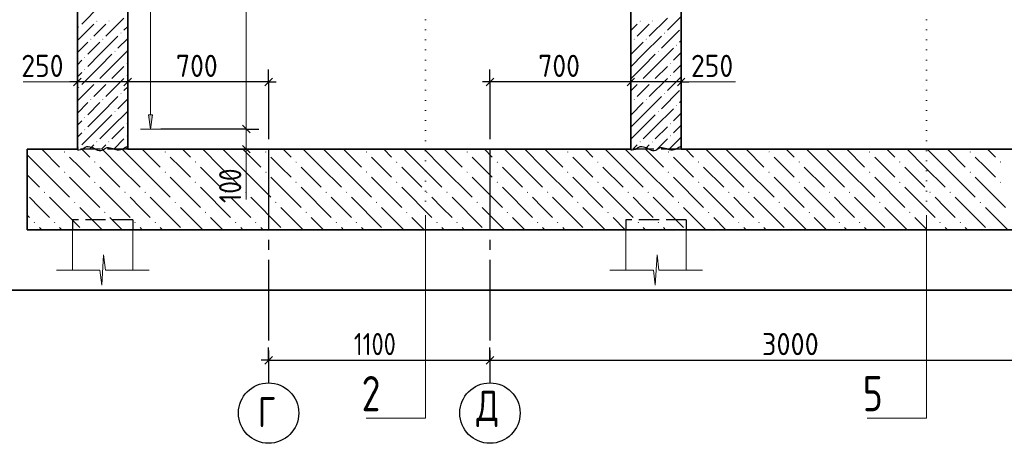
# Model space of a CAD drawing. Header units: millimetres. Extents: x 0 to 42000, y 0 to 29700.
# Tile 8 of 18: x 5394 to 15179, y 17300 to 21505. Entities that reach past the tile are written whole.
import ezdxf

# ---------------------------------------------------------------- set-up
doc = ezdxf.new("R2010")
doc.units = ezdxf.units.MM
for name, pattern in [('______2', [270, 200, -70]), ('______5', [1100, 800, -100, 100, -100]), ('______9', [100, 0, -100])]:
    doc.linetypes.add(name, pattern=pattern)
for name, color, linetype, lineweight in [('Standard', 7, 'Continuous', 25), ('ЖБ Плита Фундамента верхний уровень', 7, 'Continuous', 35), ('ЖБ Стена верхний уровень', 7, 'Continuous', 35), ('Примечания', 7, 'Continuous', 13), ('Сечения символ', 7, 'Continuous', 25), ('Стена обрамление П-обр.', 7, 'Continuous', 35)]:
    doc.layers.add(name, color=color, linetype=linetype, lineweight=lineweight)
doc.layers.add('Оси', color=7, linetype='______5')
doc.layers.add('Размерная выноска', color=7, linetype='Continuous')
doc.styles.add('ISOCPEUR', font='txt')

msp = doc.modelspace()

# ---------------------------------------------------------------- hatches: boundary and pattern name
at = {"layer": 'ЖБ Плита Фундамента верхний уровень', "linetype": 'Continuous', "lineweight": 18, "transparency": 33554687}
for points in [[(5834.5, 20192.1), (5841, 20198.6), (5847.5, 20192.1), (5841, 20185.6)], [(6834.5, 20192.1), (6841, 20198.6), (6847.5, 20192.1), (6841, 20185.6)], [(7834.5, 20192.1), (7841, 20198.6), (7847.5, 20192.1), (7841, 20185.6)], [(8834.5, 20192.1), (8841, 20198.6), (8847.5, 20192.1), (8841, 20185.6)], [(9834.5, 20192.1), (9841, 20198.6), (9847.5, 20192.1), (9841, 20185.6)], [(10834.5, 20192.1), (10841, 20198.6), (10847.5, 20192.1), (10841, 20185.6)], [(11834.5, 20192.1), (11841, 20198.6), (11847.5, 20192.1), (11841, 20185.6)], [(12834.5, 20192.1), (12841, 20198.6), (12847.5, 20192.1), (12841, 20185.6)], [(13834.5, 20192.1), (13841, 20198.6), (13847.5, 20192.1), (13841, 20185.6)], [(14834.5, 20192.1), (14841, 20198.6), (14847.5, 20192.1), (14841, 20185.6)], [(6134.5, 20092.1), (6141, 20098.6), (6147.5, 20092.1), (6141, 20085.6)], [(7134.5, 20092.1), (7141, 20098.6), (7147.5, 20092.1), (7141, 20085.6)], [(8134.5, 20092.1), (8141, 20098.6), (8147.5, 20092.1), (8141, 20085.6)], [(9134.5, 20092.1), (9141, 20098.6), (9147.5, 20092.1), (9141, 20085.6)], [(10134.5, 20092.1), (10141, 20098.6), (10147.5, 20092.1), (10141, 20085.6)], [(11134.5, 20092.1), (11141, 20098.6), (11147.5, 20092.1), (11141, 20085.6)], [(12134.5, 20092.1), (12141, 20098.6), (12147.5, 20092.1), (12141, 20085.6)], [(13134.5, 20092.1), (13141, 20098.6), (13147.5, 20092.1), (13141, 20085.6)], [(14134.5, 20092.1), (14141, 20098.6), (14147.5, 20092.1), (14141, 20085.6)], [(15134.5, 20092.1), (15141, 20098.6), (15147.5, 20092.1), (15141, 20085.6)], [(5834.5, 19992.1), (5841, 19998.6), (5847.5, 19992.1), (5841, 19985.6)], [(6834.5, 19992.1), (6841, 19998.6), (6847.5, 19992.1), (6841, 19985.6)], [(7834.5, 19992.1), (7841, 19998.6), (7847.5, 19992.1), (7841, 19985.6)], [(8834.5, 19992.1), (8841, 19998.6), (8847.5, 19992.1), (8841, 19985.6)], [(9834.5, 19992.1), (9841, 19998.6), (9847.5, 19992.1), (9841, 19985.6)], [(10834.5, 19992.1), (10841, 19998.6), (10847.5, 19992.1), (10841, 19985.6)], [(11834.5, 19992.1), (11841, 19998.6), (11847.5, 19992.1), (11841, 19985.6)], [(12834.5, 19992.1), (12841, 19998.6), (12847.5, 19992.1), (12841, 19985.6)], [(13834.5, 19992.1), (13841, 19998.6), (13847.5, 19992.1), (13841, 19985.6)], [(14834.5, 19992.1), (14841, 19998.6), (14847.5, 19992.1), (14841, 19985.6)], [(6134.5, 19892.1), (6141, 19898.6), (6147.5, 19892.1), (6141, 19885.6)], [(7134.5, 19892.1), (7141, 19898.6), (7147.5, 19892.1), (7141, 19885.6)], [(8134.5, 19892.1), (8141, 19898.6), (8147.5, 19892.1), (8141, 19885.6)], [(9134.5, 19892.1), (9141, 19898.6), (9147.5, 19892.1), (9141, 19885.6)], [(10134.5, 19892.1), (10141, 19898.6), (10147.5, 19892.1), (10141, 19885.6)], [(11134.5, 19892.1), (11141, 19898.6), (11147.5, 19892.1), (11141, 19885.6)], [(12134.5, 19892.1), (12141, 19898.6), (12147.5, 19892.1), (12141, 19885.6)], [(13134.5, 19892.1), (13141, 19898.6), (13147.5, 19892.1), (13141, 19885.6)], [(14134.5, 19892.1), (14141, 19898.6), (14147.5, 19892.1), (14141, 19885.6)], [(15134.5, 19892.1), (15141, 19898.6), (15147.5, 19892.1), (15141, 19885.6)], [(5634.5, 19792.1), (5641, 19798.6), (5647.5, 19792.1), (5641, 19785.6)], [(6434.5, 19792.1), (6441, 19798.6), (6447.5, 19792.1), (6441, 19785.6)], [(6634.5, 19792.1), (6641, 19798.6), (6647.5, 19792.1), (6641, 19785.6)], [(7434.5, 19792.1), (7441, 19798.6), (7447.5, 19792.1), (7441, 19785.6)], [(7634.5, 19792.1), (7641, 19798.6), (7647.5, 19792.1), (7641, 19785.6)], [(8434.5, 19792.1), (8441, 19798.6), (8447.5, 19792.1), (8441, 19785.6)], [(8634.5, 19792.1), (8641, 19798.6), (8647.5, 19792.1), (8641, 19785.6)], [(9434.5, 19792.1), (9441, 19798.6), (9447.5, 19792.1), (9441, 19785.6)], [(9634.5, 19792.1), (9641, 19798.6), (9647.5, 19792.1), (9641, 19785.6)], [(10434.5, 19792.1), (10441, 19798.6), (10447.5, 19792.1), (10441, 19785.6)], [(10634.5, 19792.1), (10641, 19798.6), (10647.5, 19792.1), (10641, 19785.6)], [(11434.5, 19792.1), (11441, 19798.6), (11447.5, 19792.1), (11441, 19785.6)], [(11634.5, 19792.1), (11641, 19798.6), (11647.5, 19792.1), (11641, 19785.6)], [(12434.5, 19792.1), (12441, 19798.6), (12447.5, 19792.1), (12441, 19785.6)], [(12634.5, 19792.1), (12641, 19798.6), (12647.5, 19792.1), (12641, 19785.6)], [(13434.5, 19792.1), (13441, 19798.6), (13447.5, 19792.1), (13441, 19785.6)], [(13634.5, 19792.1), (13641, 19798.6), (13647.5, 19792.1), (13641, 19785.6)], [(14434.5, 19792.1), (14441, 19798.6), (14447.5, 19792.1), (14441, 19785.6)], [(14634.5, 19792.1), (14641, 19798.6), (14647.5, 19792.1), (14641, 19785.6)], [(5934.5, 19692.1), (5941, 19698.6), (5947.5, 19692.1), (5941, 19685.6)], [(6934.5, 19692.1), (6941, 19698.6), (6947.5, 19692.1), (6941, 19685.6)], [(7934.5, 19692.1), (7941, 19698.6), (7947.5, 19692.1), (7941, 19685.6)], [(8934.5, 19692.1), (8941, 19698.6), (8947.5, 19692.1), (8941, 19685.6)], [(9934.5, 19692.1), (9941, 19698.6), (9947.5, 19692.1), (9941, 19685.6)], [(10934.5, 19692.1), (10941, 19698.6), (10947.5, 19692.1), (10941, 19685.6)], [(11934.5, 19692.1), (11941, 19698.6), (11947.5, 19692.1), (11941, 19685.6)], [(12934.5, 19692.1), (12941, 19698.6), (12947.5, 19692.1), (12941, 19685.6)], [(13934.5, 19692.1), (13941, 19698.6), (13947.5, 19692.1), (13941, 19685.6)], [(14934.5, 19692.1), (14941, 19698.6), (14947.5, 19692.1), (14941, 19685.6)], [(6234.5, 19592.1), (6241, 19598.6), (6247.5, 19592.1), (6241, 19585.6)], [(7234.5, 19592.1), (7241, 19598.6), (7247.5, 19592.1), (7241, 19585.6)], [(8234.5, 19592.1), (8241, 19598.6), (8247.5, 19592.1), (8241, 19585.6)], [(9234.5, 19592.1), (9241, 19598.6), (9247.5, 19592.1), (9241, 19585.6)], [(10234.5, 19592.1), (10241, 19598.6), (10247.5, 19592.1), (10241, 19585.6)], [(11234.5, 19592.1), (11241, 19598.6), (11247.5, 19592.1), (11241, 19585.6)], [(12234.5, 19592.1), (12241, 19598.6), (12247.5, 19592.1), (12241, 19585.6)], [(13234.5, 19592.1), (13241, 19598.6), (13247.5, 19592.1), (13241, 19585.6)], [(14234.5, 19592.1), (14241, 19598.6), (14247.5, 19592.1), (14241, 19585.6)], [(5534.5, 19492.1), (5541, 19498.6), (5547.5, 19492.1), (5541, 19485.6)], [(5734.5, 19492.1), (5741, 19498.6), (5747.5, 19492.1), (5741, 19485.6)], [(6534.5, 19492.1), (6541, 19498.6), (6547.5, 19492.1), (6541, 19485.6)], [(6734.5, 19492.1), (6741, 19498.6), (6747.5, 19492.1), (6741, 19485.6)], [(7534.5, 19492.1), (7541, 19498.6), (7547.5, 19492.1), (7541, 19485.6)], [(7734.5, 19492.1), (7741, 19498.6), (7747.5, 19492.1), (7741, 19485.6)], [(8534.5, 19492.1), (8541, 19498.6), (8547.5, 19492.1), (8541, 19485.6)], [(8734.5, 19492.1), (8741, 19498.6), (8747.5, 19492.1), (8741, 19485.6)], [(9534.5, 19492.1), (9541, 19498.6), (9547.5, 19492.1), (9541, 19485.6)], [(9734.5, 19492.1), (9741, 19498.6), (9747.5, 19492.1), (9741, 19485.6)], [(10534.5, 19492.1), (10541, 19498.6), (10547.5, 19492.1), (10541, 19485.6)], [(10734.5, 19492.1), (10741, 19498.6), (10747.5, 19492.1), (10741, 19485.6)], [(11534.5, 19492.1), (11541, 19498.6), (11547.5, 19492.1), (11541, 19485.6)], [(11734.5, 19492.1), (11741, 19498.6), (11747.5, 19492.1), (11741, 19485.6)], [(12534.5, 19492.1), (12541, 19498.6), (12547.5, 19492.1), (12541, 19485.6)], [(12734.5, 19492.1), (12741, 19498.6), (12747.5, 19492.1), (12741, 19485.6)], [(13534.5, 19492.1), (13541, 19498.6), (13547.5, 19492.1), (13541, 19485.6)], [(13734.5, 19492.1), (13741, 19498.6), (13747.5, 19492.1), (13741, 19485.6)], [(14534.5, 19492.1), (14541, 19498.6), (14547.5, 19492.1), (14541, 19485.6)], [(14734.5, 19492.1), (14741, 19498.6), (14747.5, 19492.1), (14741, 19485.6)]]:
    msp.add_hatch(color=7, dxfattribs=at).paths.add_polyline_path(points, flags=16)
at = {"layer": 'ЖБ Стена верхний уровень', "linetype": 'Continuous', "lineweight": 18, "transparency": 33554687}
for points in [[(5976, 21432.1), (5981, 21437.1), (5986, 21432.1), (5981, 21427.1)], [(6156, 21492.1), (6161, 21497.1), (6166, 21492.1), (6161, 21487.1)], [(6276, 21492.1), (6281, 21497.1), (6286, 21492.1), (6281, 21487.1)], [(11556, 21492.1), (11561, 21497.1), (11566, 21492.1), (11561, 21487.1)], [(11676, 21492.1), (11681, 21497.1), (11686, 21492.1), (11681, 21487.1)], [(6396, 21372.1), (6401, 21377.1), (6406, 21372.1), (6401, 21367.1)], [(11796, 21372.1), (11801, 21377.1), (11806, 21372.1), (11801, 21367.1)], [(6096, 21312.1), (6101, 21317.1), (6106, 21312.1), (6101, 21307.1)], [(6216, 21312.1), (6221, 21317.1), (6226, 21312.1), (6221, 21307.1)], [(11496, 21312.1), (11501, 21317.1), (11506, 21312.1), (11501, 21307.1)], [(11616, 21312.1), (11621, 21317.1), (11626, 21312.1), (11621, 21307.1)], [(11916, 21252.1), (11921, 21257.1), (11926, 21252.1), (11921, 21247.1)], [(6036, 21132.1), (6041, 21137.1), (6046, 21132.1), (6041, 21127.1)], [(6336, 21192.1), (6341, 21197.1), (6346, 21192.1), (6341, 21187.1)], [(11736, 21192.1), (11741, 21197.1), (11746, 21192.1), (11741, 21187.1)], [(6456, 21072.1), (6461, 21077.1), (6466, 21072.1), (6461, 21067.1)], [(11856, 21072.1), (11861, 21077.1), (11866, 21072.1), (11861, 21067.1)], [(6036, 21012.1), (6041, 21017.1), (6046, 21012.1), (6041, 21007.1)], [(6456, 20952.1), (6461, 20957.1), (6466, 20952.1), (6461, 20947.1)], [(11856, 20952.1), (11861, 20957.1), (11866, 20952.1), (11861, 20947.1)], [(6156, 20892.1), (6161, 20897.1), (6166, 20892.1), (6161, 20887.1)], [(6276, 20892.1), (6281, 20897.1), (6286, 20892.1), (6281, 20887.1)], [(11556, 20892.1), (11561, 20897.1), (11566, 20892.1), (11561, 20887.1)], [(11676, 20892.1), (11681, 20897.1), (11686, 20892.1), (11681, 20887.1)], [(5976, 20832.1), (5981, 20837.1), (5986, 20832.1), (5981, 20827.1)], [(6396, 20772.1), (6401, 20777.1), (6406, 20772.1), (6401, 20767.1)], [(11796, 20772.1), (11801, 20777.1), (11806, 20772.1), (11801, 20767.1)], [(6096, 20712.1), (6101, 20717.1), (6106, 20712.1), (6101, 20707.1)], [(6216, 20712.1), (6221, 20717.1), (6226, 20712.1), (6221, 20707.1)], [(11496, 20712.1), (11501, 20717.1), (11506, 20712.1), (11501, 20707.1)], [(11616, 20712.1), (11621, 20717.1), (11626, 20712.1), (11621, 20707.1)], [(11916, 20652.1), (11921, 20657.1), (11926, 20652.1), (11921, 20647.1)], [(6336, 20592.1), (6341, 20597.1), (6346, 20592.1), (6341, 20587.1)], [(11736, 20592.1), (11741, 20597.1), (11746, 20592.1), (11741, 20587.1)], [(6036, 20532.1), (6041, 20537.1), (6046, 20532.1), (6041, 20527.1)], [(6456, 20472.1), (6461, 20477.1), (6466, 20472.1), (6461, 20467.1)], [(11856, 20472.1), (11861, 20477.1), (11866, 20472.1), (11861, 20467.1)], [(6036, 20412.1), (6041, 20417.1), (6046, 20412.1), (6041, 20407.1)], [(6456, 20352.1), (6461, 20357.1), (6466, 20352.1), (6461, 20347.1)], [(11856, 20352.1), (11861, 20357.1), (11866, 20352.1), (11861, 20347.1)], [(6156, 20292.1), (6161, 20297.1), (6166, 20292.1), (6161, 20287.1)], [(6276, 20292.1), (6281, 20297.1), (6286, 20292.1), (6281, 20287.1)], [(11556, 20292.1), (11561, 20297.1), (11566, 20292.1), (11561, 20287.1)], [(11676, 20292.1), (11681, 20297.1), (11686, 20292.1), (11681, 20287.1)], [(5976, 20232.1), (5981, 20237.1), (5986, 20232.1), (5981, 20227.1)]]:
    msp.add_hatch(color=7, dxfattribs=at).paths.add_polyline_path(points, flags=16)
at = {"layer": 'Стена обрамление П-обр.', "linetype": 'Continuous', "lineweight": 13, "transparency": 33554687}
msp.add_hatch(color=7, dxfattribs=at).paths.add_polyline_path([(6715.6, 20560), (6695.6, 20420), (6675.6, 20560)], flags=16)

# ---------------------------------------------------------------- linework, layer by layer
at = {"layer": 'Standard', "color": 7, "linetype": 'Continuous', "lineweight": 13, "transparency": 33554687}
for p, q in [((7646.3, 25620), (7646.3, 20420)), ((7646.3, 20420), (7646.3, 20220)), ((7646.3, 20220), (7646.3, 20145)), ((6210.4, 18870), (6228.8, 19170)), ((6228.8, 19170), (6247.2, 19020)), ((11710.4, 18870), (11728.8, 19170)), ((11728.8, 19170), (11747.2, 19020)), ((5759.6, 19020), (6192, 19020)), ((6192, 19020), (6210.4, 18870)), ((6247.2, 19020), (6679.6, 19020)), ((6679.6, 19020), (6679.6, 19020)), ((11259.6, 19020), (11692, 19020)), ((11692, 19020), (11710.4, 18870)), ((11747.2, 19020), (12179.6, 19020)), ((12179.6, 19020), (12179.6, 19020))]:
    msp.add_line(p, q, dxfattribs=at)
at = {"layer": 'Standard', "color": 7, "linetype": 'Continuous', "lineweight": -3, "transparency": 33554687}
for p, q in [((5967.8, 20887.3), (5967.8, 21012.3)), ((6467.8, 20887.3), (6467.8, 21012.3)), ((7867.8, 20887.3), (7867.8, 21012.3)), ((10067.8, 20887.3), (10067.8, 21012.3)), ((11467.8, 20887.3), (11467.8, 21012.3)), ((11967.8, 20887.3), (11967.8, 21012.3)), ((5967.8, 20887.3), (5892.8, 20887.3)), ((5967.8, 20887.3), (5967.8, 20762.3)), ((5967.8, 20887.3), (5967.8, 20887.3)), ((6467.8, 20887.3), (5967.8, 20887.3)), ((6467.8, 20887.3), (6467.8, 20762.3)), ((6467.8, 20887.3), (6467.8, 20320)), ((7867.8, 20887.3), (6467.8, 20887.3)), ((7867.8, 20887.3), (7867.8, 20762.3)), ((7867.8, 20887.3), (7867.8, 20320)), ((7867.8, 20887.3), (7942.8, 20887.3)), ((10067.8, 20887.3), (9992.8, 20887.3)), ((10067.8, 20887.3), (10067.8, 20762.3)), ((10067.8, 20887.3), (10067.8, 20320)), ((11467.8, 20887.3), (10067.8, 20887.3)), ((11467.8, 20887.3), (11467.8, 20762.3)), ((11467.8, 20887.3), (11467.8, 20320)), ((11967.8, 20887.3), (11467.8, 20887.3)), ((11967.8, 20887.3), (11967.8, 20762.3)), ((11967.8, 20887.3), (11967.8, 20320)), ((11967.8, 20887.3), (12042.8, 20887.3)), ((7646.3, 20420), (7521.3, 20420)), ((7646.3, 20420), (7771.3, 20420)), ((7646.3, 20220), (7521.3, 20220)), ((7646.3, 20220), (7771.3, 20220)), ((7867.8, 18124.7), (7867.8, 18249.7)), ((10067.8, 18124.7), (10067.8, 18249.7)), ((7867.8, 18124.7), (7792.8, 18124.7)), ((7867.8, 18124.7), (7867.8, 17999.7)), ((7867.8, 18124.7), (7867.8, 18000)), ((7867.8, 18124.7), (10067.8, 18124.7)), ((10067.8, 18124.7), (10067.8, 17999.7)), ((10067.8, 18124.7), (10067.8, 18000)), ((10067.8, 18124.7), (16067.8, 18124.7))]:
    msp.add_line(p, q, dxfattribs=at)
at = {"layer": 'Standard', "color": 7, "linetype": 'Continuous', "lineweight": 25, "transparency": 33554687}
for p, q in [((6005.3, 20924.8), (5930.3, 20849.8)), ((6505.3, 20924.8), (6430.3, 20849.8)), ((7905.3, 20924.8), (7830.3, 20849.8)), ((10105.3, 20924.8), (10030.3, 20849.8)), ((11505.3, 20924.8), (11430.3, 20849.8)), ((12005.3, 20924.8), (11930.3, 20849.8)), ((7608.8, 20457.5), (7683.8, 20382.5)), ((7608.8, 20257.5), (7683.8, 20182.5)), ((7830.3, 18087.2), (7905.3, 18162.2)), ((10030.3, 18087.2), (10105.3, 18162.2))]:
    msp.add_line(p, q, dxfattribs=at)
at = {"layer": 'Standard', "color": 7, "linetype": 'Continuous', "lineweight": 18, "transparency": 33554687}
for p, q in [((5917.8, 19420), (5917.8, 19020)), ((6517.8, 19420), (6517.8, 19020)), ((11417.8, 19420), (11417.8, 19020)), ((12017.8, 19420), (12017.8, 19020))]:
    msp.add_line(p, q, dxfattribs=at)
at = {"layer": 'Standard', "color": 254, "linetype": 'Continuous', "lineweight": 35, "true_color": 0xc4c4ff, "transparency": 33554687}
msp.add_lwpolyline([(4207.8, 18820), (23708.9, 18820), (23708.9, 26900), (4207.8, 26900), (4207.8, 18820)], dxfattribs=at)
at = {"layer": 'Standard', "color": 7, "linetype": 'Continuous', "lineweight": -3, "transparency": 33554687}
for points in [[(7646.3, 20420), (7629.3, 20420), (7629.3, 20420), (6795.6, 20420)], [(7646.3, 20220), (7629.3, 20220), (7629.3, 20220), (7377.4, 20220)]]:
    msp.add_lwpolyline(points, dxfattribs=at)
at = {"layer": 'ЖБ Плита Фундамента верхний уровень', "color": 7, "linetype": 'Continuous', "lineweight": 35, "transparency": 33554687}
for p, q in [((5467.8, 20220), (5467.8, 19420)), ((5967.8, 20220), (5467.8, 20220)), ((11467.8, 20220), (6467.8, 20220)), ((16767.8, 20220), (11967.8, 20220)), ((5467.8, 19420), (23267.8, 19420))]:
    msp.add_line(p, q, dxfattribs=at)
at = {"layer": 'ЖБ Плита Фундамента верхний уровень', "color": 252, "linetype": 'Continuous', "lineweight": 18, "true_color": 0x8f8f8f, "transparency": 33554687}
for p, q in [((5467.8, 20165.3), (5591, 20042.1)), ((5613.1, 20220), (5791, 20042.1)), ((6013.1, 20220), (6091, 20142.1)), ((6391, 20042.1), (6213.1, 20220)), ((6413.1, 20220), (6591, 20042.1)), ((6613.1, 20220), (6791, 20042.1)), ((7013.1, 20220), (7091, 20142.1)), ((7391, 20042.1), (7213.1, 20220)), ((7413.1, 20220), (7591, 20042.1)), ((7613.1, 20220), (7791, 20042.1)), ((8013.1, 20220), (8091, 20142.1)), ((8391, 20042.1), (8213.1, 20220)), ((8413.1, 20220), (8591, 20042.1)), ((8613.1, 20220), (8791, 20042.1)), ((9013.1, 20220), (9091, 20142.1)), ((9391, 20042.1), (9213.1, 20220)), ((9413.1, 20220), (9591, 20042.1)), ((9613.1, 20220), (9791, 20042.1)), ((10013.1, 20220), (10091, 20142.1)), ((10391, 20042.1), (10213.1, 20220)), ((10413.1, 20220), (10591, 20042.1)), ((10613.1, 20220), (10791, 20042.1)), ((11013.1, 20220), (11091, 20142.1)), ((11391, 20042.1), (11213.1, 20220)), ((11413.1, 20220), (11591, 20042.1)), ((11613.1, 20220), (11791, 20042.1)), ((12013.1, 20220), (12091, 20142.1)), ((12391, 20042.1), (12213.1, 20220)), ((12413.1, 20220), (12591, 20042.1)), ((12613.1, 20220), (12791, 20042.1)), ((13013.1, 20220), (13091, 20142.1)), ((13391, 20042.1), (13213.1, 20220)), ((13413.1, 20220), (13591, 20042.1)), ((13613.1, 20220), (13791, 20042.1)), ((14013.1, 20220), (14091, 20142.1)), ((14391, 20042.1), (14213.1, 20220)), ((14413.1, 20220), (14591, 20042.1)), ((14613.1, 20220), (14791, 20042.1)), ((15013.1, 20220), (15091, 20142.1)), ((5991, 20042.1), (5891, 20142.1)), ((6991, 20042.1), (6891, 20142.1)), ((7991, 20042.1), (7891, 20142.1)), ((8991, 20042.1), (8891, 20142.1)), ((9991, 20042.1), (9891, 20142.1)), ((10991, 20042.1), (10891, 20142.1)), ((11991, 20042.1), (11891, 20142.1)), ((12991, 20042.1), (12891, 20142.1)), ((13991, 20042.1), (13891, 20142.1)), ((14991, 20042.1), (14891, 20142.1)), ((5467.8, 19965.3), (5591, 19842.1)), ((5591, 20042.1), (5891, 19742.1)), ((6091, 19942.1), (5991, 20042.1)), ((6191, 20042.1), (6391, 19842.1)), ((6391, 20042.1), (6591, 19842.1)), ((6591, 20042.1), (6891, 19742.1)), ((7091, 19942.1), (6991, 20042.1)), ((7191, 20042.1), (7391, 19842.1)), ((7391, 20042.1), (7591, 19842.1)), ((7591, 20042.1), (7891, 19742.1)), ((8091, 19942.1), (7991, 20042.1)), ((8191, 20042.1), (8391, 19842.1)), ((8391, 20042.1), (8591, 19842.1)), ((8591, 20042.1), (8891, 19742.1)), ((9091, 19942.1), (8991, 20042.1)), ((9191, 20042.1), (9391, 19842.1)), ((9391, 20042.1), (9591, 19842.1)), ((9591, 20042.1), (9891, 19742.1)), ((10091, 19942.1), (9991, 20042.1)), ((10191, 20042.1), (10391, 19842.1)), ((10391, 20042.1), (10591, 19842.1)), ((10591, 20042.1), (10891, 19742.1)), ((11091, 19942.1), (10991, 20042.1)), ((11191, 20042.1), (11391, 19842.1)), ((11391, 20042.1), (11591, 19842.1)), ((11591, 20042.1), (11891, 19742.1)), ((12091, 19942.1), (11991, 20042.1)), ((12191, 20042.1), (12391, 19842.1)), ((12391, 20042.1), (12591, 19842.1)), ((12591, 20042.1), (12891, 19742.1)), ((13091, 19942.1), (12991, 20042.1)), ((13191, 20042.1), (13391, 19842.1)), ((13391, 20042.1), (13591, 19842.1)), ((13591, 20042.1), (13891, 19742.1)), ((14091, 19942.1), (13991, 20042.1)), ((14191, 20042.1), (14391, 19842.1)), ((14391, 20042.1), (14591, 19842.1)), ((14591, 20042.1), (14891, 19742.1)), ((15091, 19942.1), (14991, 20042.1)), ((5891, 19942.1), (6191, 19642.1)), ((6891, 19942.1), (7191, 19642.1)), ((7891, 19942.1), (8191, 19642.1)), ((8891, 19942.1), (9191, 19642.1)), ((9891, 19942.1), (10191, 19642.1)), ((10891, 19942.1), (11191, 19642.1)), ((11891, 19942.1), (12191, 19642.1)), ((12891, 19942.1), (13191, 19642.1)), ((13891, 19942.1), (14191, 19642.1)), ((14891, 19942.1), (15191, 19642.1)), ((6191, 19842.1), (6491, 19542.1)), ((7191, 19842.1), (7491, 19542.1)), ((8191, 19842.1), (8491, 19542.1)), ((9191, 19842.1), (9491, 19542.1)), ((10191, 19842.1), (10491, 19542.1)), ((11191, 19842.1), (11491, 19542.1)), ((12191, 19842.1), (12491, 19542.1)), ((13191, 19842.1), (13491, 19542.1)), ((14191, 19842.1), (14491, 19542.1)), ((5591, 19642.1), (5491, 19742.1)), ((5691, 19742.1), (5991, 19442.1)), ((6591, 19642.1), (6491, 19742.1)), ((6691, 19742.1), (6991, 19442.1)), ((7591, 19642.1), (7491, 19742.1)), ((7691, 19742.1), (7991, 19442.1)), ((8591, 19642.1), (8491, 19742.1)), ((8691, 19742.1), (8991, 19442.1)), ((9591, 19642.1), (9491, 19742.1)), ((9691, 19742.1), (9991, 19442.1)), ((10591, 19642.1), (10491, 19742.1)), ((10691, 19742.1), (10991, 19442.1)), ((11591, 19642.1), (11491, 19742.1)), ((11691, 19742.1), (11991, 19442.1)), ((12591, 19642.1), (12491, 19742.1)), ((12691, 19742.1), (12991, 19442.1)), ((13591, 19642.1), (13491, 19742.1)), ((13691, 19742.1), (13991, 19442.1)), ((14591, 19642.1), (14491, 19742.1)), ((14691, 19742.1), (14991, 19442.1)), ((5691, 19542.1), (5591, 19642.1)), ((5991, 19642.1), (6213.1, 19420)), ((6691, 19542.1), (6591, 19642.1)), ((6991, 19642.1), (7213.1, 19420)), ((7691, 19542.1), (7591, 19642.1)), ((7991, 19642.1), (8213.1, 19420)), ((8691, 19542.1), (8591, 19642.1)), ((8991, 19642.1), (9213.1, 19420)), ((9691, 19542.1), (9591, 19642.1)), ((9991, 19642.1), (10213.1, 19420)), ((10691, 19542.1), (10591, 19642.1)), ((10991, 19642.1), (11213.1, 19420)), ((11691, 19542.1), (11591, 19642.1)), ((11991, 19642.1), (12213.1, 19420)), ((12691, 19542.1), (12591, 19642.1)), ((12991, 19642.1), (13213.1, 19420)), ((13691, 19542.1), (13591, 19642.1)), ((13991, 19642.1), (14213.1, 19420)), ((14691, 19542.1), (14591, 19642.1)), ((14991, 19642.1), (15213.1, 19420)), ((5467.8, 19565.3), (5491, 19542.1)), ((6413.1, 19420), (6291, 19542.1)), ((7413.1, 19420), (7291, 19542.1)), ((8413.1, 19420), (8291, 19542.1)), ((9413.1, 19420), (9291, 19542.1)), ((10413.1, 19420), (10291, 19542.1)), ((11413.1, 19420), (11291, 19542.1)), ((12413.1, 19420), (12291, 19542.1)), ((13413.1, 19420), (13291, 19542.1)), ((14413.1, 19420), (14291, 19542.1)), ((5591, 19442.1), (5613.1, 19420)), ((5791, 19442.1), (5813.1, 19420)), ((6591, 19442.1), (6613.1, 19420)), ((6791, 19442.1), (6813.1, 19420)), ((7591, 19442.1), (7613.1, 19420)), ((7791, 19442.1), (7813.1, 19420)), ((8591, 19442.1), (8613.1, 19420)), ((8791, 19442.1), (8813.1, 19420)), ((9591, 19442.1), (9613.1, 19420)), ((9791, 19442.1), (9813.1, 19420)), ((10591, 19442.1), (10613.1, 19420)), ((10791, 19442.1), (10813.1, 19420)), ((11591, 19442.1), (11613.1, 19420)), ((11791, 19442.1), (11813.1, 19420)), ((12591, 19442.1), (12613.1, 19420)), ((12791, 19442.1), (12813.1, 19420)), ((13591, 19442.1), (13613.1, 19420)), ((13791, 19442.1), (13813.1, 19420)), ((14591, 19442.1), (14613.1, 19420)), ((14791, 19442.1), (14813.1, 19420))]:
    msp.add_line(p, q, dxfattribs=at)
at = {"layer": 'ЖБ Стена верхний уровень', "color": 7, "linetype": 'Continuous', "lineweight": 35, "transparency": 33554687}
for p, q in [((5967.8, 25700), (5967.8, 20220)), ((6467.8, 20220), (6467.8, 25700)), ((11467.8, 25300), (11467.8, 20220)), ((11967.8, 20220), (11967.8, 25300))]:
    msp.add_line(p, q, dxfattribs=at)
at = {"layer": 'ЖБ Стена верхний уровень', "color": 251, "linetype": 'Continuous', "lineweight": 18, "true_color": 0x494949, "transparency": 33554687}
for p, q in [((6191, 21642.1), (6011, 21462.1)), ((11967.8, 21538.8), (11831, 21402.1)), ((6131, 21462.1), (5967.8, 21298.8)), ((6191, 21402.1), (6251, 21462.1)), ((6431, 21522.1), (6251, 21342.1)), ((6467.8, 21438.8), (6431, 21402.1)), ((11531, 21462.1), (11467.8, 21398.8)), ((11591, 21402.1), (11651, 21462.1)), ((11831, 21522.1), (11651, 21342.1)), ((6131, 21342.1), (6191, 21402.1)), ((6191, 21162.1), (6371, 21342.1)), ((11531, 21342.1), (11591, 21402.1)), ((11591, 21162.1), (11771, 21342.1)), ((11951, 21402.1), (11771, 21222.1)), ((6071, 21282.1), (5967.8, 21178.8)), ((6191, 21282.1), (6071, 21162.1)), ((6467.8, 21318.8), (6371, 21222.1)), ((11471, 21282.1), (11467.8, 21278.8)), ((11591, 21282.1), (11471, 21162.1)), ((11967.8, 21298.8), (11951, 21282.1)), ((6191, 21162.1), (6071, 21042.1)), ((6311, 21162.1), (6191, 21042.1)), ((6311, 21042.1), (6467.8, 21198.8)), ((11591, 21162.1), (11471, 21042.1)), ((11711, 21162.1), (11591, 21042.1)), ((11711, 21042.1), (11891, 21222.1)), ((11967.8, 21178.8), (11891, 21102.1)), ((5967.8, 21058.8), (6011, 21102.1)), ((6191, 21042.1), (6011, 20862.1)), ((6311, 21042.1), (6191, 20922.1)), ((6431, 21042.1), (6311, 20922.1)), ((11591, 21042.1), (11467.8, 20918.8)), ((11711, 21042.1), (11591, 20922.1)), ((11831, 21042.1), (11711, 20922.1)), ((11891, 20982.1), (11951, 21042.1)), ((11951, 21042.1), (11967.8, 21058.8)), ((6011, 20982.1), (5967.8, 20938.8)), ((6131, 20862.1), (5967.8, 20698.8)), ((6191, 20802.1), (6251, 20862.1)), ((6431, 20922.1), (6251, 20742.1)), ((11531, 20862.1), (11467.8, 20798.8)), ((11591, 20802.1), (11651, 20862.1)), ((11831, 20922.1), (11651, 20742.1)), ((11967.8, 20938.8), (11831, 20802.1)), ((6131, 20742.1), (6191, 20802.1)), ((6467.8, 20838.8), (6431, 20802.1)), ((11531, 20742.1), (11591, 20802.1)), ((11951, 20802.1), (11771, 20622.1)), ((6071, 20682.1), (5967.8, 20578.8)), ((6191, 20682.1), (6071, 20562.1)), ((6191, 20562.1), (6371, 20742.1)), ((6467.8, 20718.8), (6371, 20622.1)), ((11471, 20682.1), (11467.8, 20678.8)), ((11591, 20682.1), (11471, 20562.1)), ((11591, 20562.1), (11771, 20742.1)), ((11967.8, 20698.8), (11951, 20682.1)), ((6191, 20562.1), (6071, 20442.1)), ((6311, 20562.1), (6191, 20442.1)), ((6311, 20442.1), (6467.8, 20598.8)), ((11591, 20562.1), (11471, 20442.1)), ((11711, 20562.1), (11591, 20442.1)), ((11711, 20442.1), (11891, 20622.1)), ((11967.8, 20578.8), (11891, 20502.1)), ((5967.8, 20458.8), (6011, 20502.1)), ((11951, 20442.1), (11967.8, 20458.8)), ((6011, 20382.1), (5967.8, 20338.8)), ((6191, 20442.1), (6011, 20262.1)), ((6311, 20442.1), (6191, 20322.1)), ((6431, 20442.1), (6311, 20322.1)), ((11591, 20442.1), (11467.8, 20318.8)), ((11711, 20442.1), (11591, 20322.1)), ((11831, 20442.1), (11711, 20322.1)), ((11891, 20382.1), (11951, 20442.1)), ((6131, 20262.1), (6088.9, 20220)), ((6208.9, 20220), (6251, 20262.1)), ((6431, 20322.1), (6328.9, 20220)), ((11531, 20262.1), (11488.9, 20220)), ((11608.9, 20220), (11651, 20262.1)), ((11831, 20322.1), (11728.9, 20220)), ((11967.8, 20338.8), (11848.9, 20220)), ((6467.8, 20238.8), (6448.9, 20220))]:
    msp.add_line(p, q, dxfattribs=at)
at = {"layer": 'Оси', "color": 8, "linetype": '______5', "lineweight": -3, "transparency": 33554687}
for p, q in [((7867.8, 20220), (7867.8, 17900)), ((10067.8, 20220), (10067.8, 17900))]:
    msp.add_line(p, q, dxfattribs=at)
at = {"layer": 'Оси', "color": 7, "linetype": 'Continuous', "lineweight": -3, "transparency": 33554687}
for centre in [(7867.8, 17600), (10067.8, 17600)]:
    msp.add_circle(centre, 300, dxfattribs=at)
at = {"layer": 'Примечания', "color": 253, "linetype": '______2', "lineweight": -3, "true_color": 0xababab, "transparency": 33554687}
for p, q in [((6467.8, 20220), (5967.8, 20220)), ((11967.8, 20220), (11467.8, 20220)), ((5917.8, 19520), (5917.8, 19420)), ((6517.8, 19520), (5917.8, 19520)), ((6517.8, 19520), (6517.8, 19420)), ((11417.8, 19520), (11417.8, 19420)), ((12017.8, 19520), (11417.8, 19520)), ((12017.8, 19520), (12017.8, 19420))]:
    msp.add_line(p, q, dxfattribs=at)
at = {"layer": 'Примечания', "color": 7, "linetype": 'Continuous', "lineweight": 25, "transparency": 33554687}
for points in [[(5967.8, 20214.7), (5982.6, 20214.6), (5998.6, 20216.3), (6013, 20220.3), (6024.6, 20226.8), (6034.6, 20234.6), (6046.2, 20241.2), (6061, 20245.1), (6076.6, 20247.4), (6092.2, 20244.8), (6106.6, 20240.6), (6120.6, 20235.8), (6132.6, 20229.4), (6143.8, 20222.4), (6155, 20215.6), (6168.6, 20210.2), (6183.8, 20207.3), (6199.8, 20207.8), (6215.4, 20210.9), (6227, 20217.3), (6237.4, 20224.8), (6248.6, 20231.7), (6262.2, 20236.8), (6278.2, 20237.9), (6293.8, 20235), (6307.8, 20230.5), (6321.4, 20225.4), (6335.4, 20220.4), (6349, 20215.6), (6364.6, 20213.3), (6367.8, 20213.1)], [(6367.8, 20214.7), (6382.6, 20214.6), (6398.6, 20216.3), (6413, 20220.3), (6424.6, 20226.8), (6434.6, 20234.6), (6446.2, 20241.2), (6461, 20245.1), (6467.8, 20246.1)], [(11467.8, 20214.7), (11482.6, 20214.6), (11498.6, 20216.3), (11513, 20220.3), (11524.6, 20226.8), (11534.6, 20234.6), (11546.2, 20241.2), (11561, 20245.1), (11576.6, 20247.4), (11592.2, 20244.8), (11606.6, 20240.6), (11620.6, 20235.8), (11632.6, 20229.4), (11643.8, 20222.4), (11655, 20215.6), (11668.6, 20210.2), (11683.8, 20207.3), (11699.8, 20207.8), (11715.4, 20210.9), (11727, 20217.3), (11737.4, 20224.8), (11748.6, 20231.7), (11762.2, 20236.8), (11778.2, 20237.9), (11793.8, 20235), (11807.8, 20230.5), (11821.4, 20225.4), (11835.4, 20220.4), (11849, 20215.6), (11864.6, 20213.3), (11867.8, 20213.1)], [(11867.8, 20214.7), (11882.6, 20214.6), (11898.6, 20216.3), (11913, 20220.3), (11924.6, 20226.8), (11934.6, 20234.6), (11946.2, 20241.2), (11961, 20245.1), (11967.8, 20246.1)]]:
    msp.add_lwpolyline(points, dxfattribs=at)
at = {"layer": 'Размерная выноска', "color": 7, "linetype": 'Continuous', "lineweight": 13, "transparency": 33554687}
for p, q in [((5967.8, 20887.3), (5427.8, 20887.3)), ((12507.8, 20887.3), (11967.8, 20887.3)), ((7646.3, 20220), (7646.3, 19720))]:
    msp.add_line(p, q, dxfattribs=at)
at = {"layer": 'Сечения символ', "color": 7, "linetype": '______9', "lineweight": 13, "transparency": 33554687}
for p, q in [((9427.6, 25909.7), (9427.6, 19566.3)), ((14407.6, 25509.7), (14407.6, 19566.3))]:
    msp.add_line(p, q, dxfattribs=at)
at = {"layer": 'Сечения символ', "color": 7, "linetype": 'Continuous', "lineweight": 13, "transparency": 33554687}
for points in [[(9427.6, 19566.3), (9427.6, 17549.8), (8837.6, 17549.8)], [(14407.6, 19566.3), (14407.6, 17549.8), (13817.6, 17549.8)]]:
    msp.add_lwpolyline(points, dxfattribs=at)
at = {"layer": 'Стена обрамление П-обр.', "color": 251, "linetype": 'Continuous', "lineweight": 13, "true_color": 0x494949, "transparency": 33554687}
for p, q in [((6695.6, 20560), (6695.6, 25480)), ((6695.6, 20420), (6675.6, 20560)), ((6675.6, 20560), (6715.6, 20560)), ((6715.6, 20560), (6695.6, 20420)), ((6695.6, 20420), (6595.6, 20420)), ((6695.6, 20420), (6795.6, 20420)), ((6695.6, 20420), (6695.6, 20420))]:
    msp.add_line(p, q, dxfattribs=at)

# ---------------------------------------------------------------- texts
at = {"layer": 'Standard', "color": 7, "linetype": 'Continuous', "lineweight": 25, "transparency": 33554687, "char_height": 220, "attachment_point": 7, "style": 'ISOCPEUR'}
for s, insert, width in [('\\W0.91;250', (5410.3, 20937.3), 561.988), ('\\W0.91;700', (6947.8, 20937.3), 561.988), ('\\W0.91;700', (10547.8, 20937.3), 561.988), ('\\W0.91;250', (12065.3, 20937.3), 561.981), ('\\W0.80;1100', (8714.8, 18174.7), 615.711), ('\\W0.93;3000', (12770.8, 18174.7), 718.101)]:
    msp.add_mtext(s, dxfattribs=dict(at, insert=insert, width=width))
at = {"layer": 'Standard', "color": 7, "linetype": 'Continuous', "lineweight": 25, "transparency": 33554687, "insert": (7596.3, 19686.5), "char_height": 220, "width": 508.571, "attachment_point": 7, "rotation": 90, "style": 'ISOCPEUR'}
msp.add_mtext('\\W0.83;100', dxfattribs=at)
at = {"layer": 'Оси', "color": 7, "linetype": 'Continuous', "lineweight": 25, "transparency": 33554687, "char_height": 300, "attachment_point": 7, "style": 'ISOCPEUR'}
for s, insert, width in [('\\W0.78;Г', (7762.8, 17460), 326.407), ('\\W0.82;Д', (9932.8, 17460), 392.649)]:
    msp.add_mtext(s, dxfattribs=dict(at, insert=insert, width=width))
at = {"layer": 'Сечения символ', "color": 7, "linetype": 'Continuous', "lineweight": 35, "transparency": 33554687, "char_height": 350, "width": 380.809, "attachment_point": 7, "style": 'ISOCPEUR'}
for s, insert in [('\\W0.78;2', (8792.8, 17618.1)), ('\\W0.78;5', (13772.8, 17618.1))]:
    msp.add_mtext(s, dxfattribs=dict(at, insert=insert))

doc.saveas('drawing.dxf')
